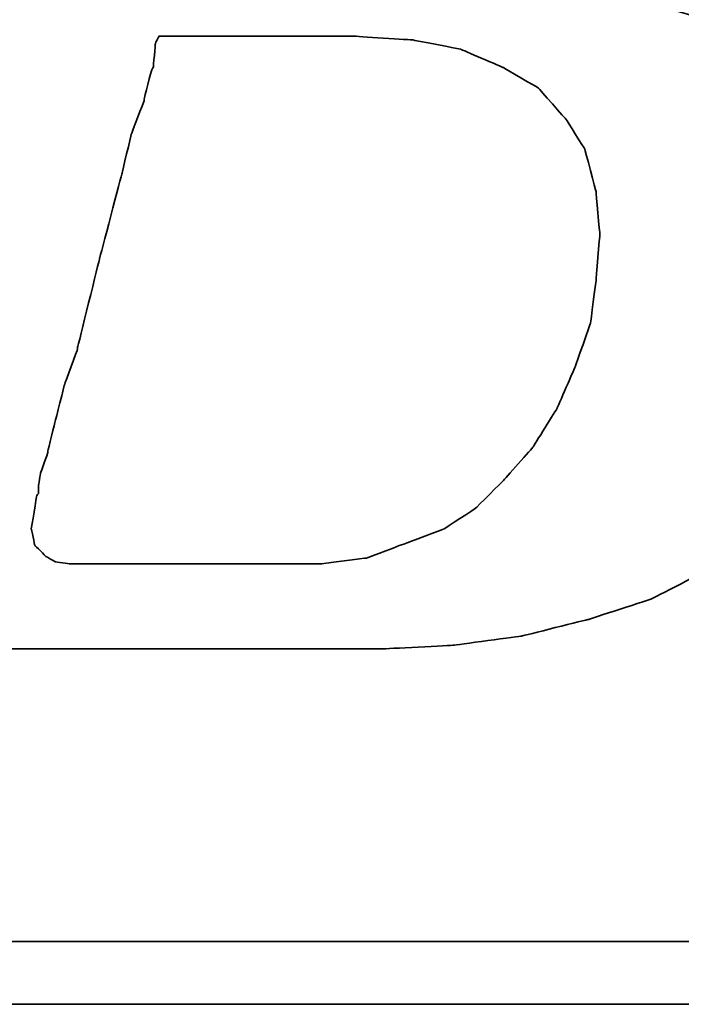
# Model space of a CAD drawing. Header units: millimetres. Extents: x 21 to 337, y -32 to 64.
# Tile 27 of 50: x 256.989 to 257.927, y -3.553 to -2.156. Entities that reach past the tile are written whole.
import ezdxf

# ---------------------------------------------------------------- set-up
doc = ezdxf.new("R2010")
doc.units = ezdxf.units.MM
doc.header["$LTSCALE"] = 0.15
doc.layers.add('DIM', color=4, linetype='CONTINUOUS')
doc.layers.add('layer 1', color=7, linetype='CONTINUOUS')

# ---------------------------------------------------------------- blocks, each defined once
blk = doc.blocks.new('TBI MOTION logo(完整正式版)')
at = {"layer": 'layer 1', "color": 22, "lineweight": 35}
for points, knots in [([(-64.65375, -6.86375), (-64.65375, -6.86375), (-64.84375, -7.29625), (-64.84375, -7.29625), (-64.84375, -7.29625), (-64.84375, -7.29625), (-64.86875, -7.34375), (-64.86875, -7.34375), (-64.86875, -7.34375), (-64.86875, -7.34375), (-64.86875, -7.36875), (-64.86875, -7.36875), (-64.86875, -7.36875), (-64.86875, -7.36875), (-65.15375, -7.65375), (-65.15375, -7.65375), (-65.15375, -7.65375), (-65.15375, -7.65375), (-65.17875, -7.65375), (-65.17875, -7.65375), (-65.17875, -7.65375), (-65.17875, -7.65375), (-65.20375, -7.67875), (-65.20375, -7.67875), (-65.20375, -7.67875), (-65.20375, -7.67875), (-65.58875, -7.87125), (-65.58875, -7.87125), (-65.58875, -7.87125), (-65.58875, -7.87125), (-65.63375, -7.87125), (-65.63375, -7.87125), (-65.63375, -7.87125), (-65.63375, -7.87125), (-65.65875, -7.89375), (-65.65875, -7.89375), (-65.65875, -7.89375), (-65.65875, -7.89375), (-66.09375, -7.94375), (-66.09375, -7.94375), (-66.09375, -7.94375), (-66.09375, -7.94375), (-66.11375, -7.94375), (-66.11375, -7.94375), (-66.11375, -7.94375), (-66.11375, -7.94375), (-66.16375, -7.94375), (-66.16375, -7.94375), (-66.16375, -7.94375), (-66.16375, -7.94375), (-66.30875, -7.94375), (-66.30875, -7.94375), (-66.30875, -7.94375), (-66.30875, -7.94375), (-66.69375, -7.94375), (-66.69375, -7.94375), (-66.69375, -7.94375), (-66.69375, -7.94375), (-67.07375, -7.94375), (-67.07375, -7.94375), (-67.07375, -7.94375), (-67.07375, -7.94375), (-67.12375, -7.94375), (-67.12375, -7.94375), (-67.12375, -7.94375), (-67.12375, -7.94375), (-67.12375, -7.96625), (-67.12375, -7.96625), (-67.12375, -7.96625), (-67.12375, -7.96625), (-67.14875, -7.99125), (-67.14875, -7.99125), (-67.14875, -7.99125), (-67.14875, -7.99125), (-67.24375, -8.34875), (-67.24375, -8.34875), (-67.24375, -8.34875), (-67.24375, -8.34875), (-67.31375, -8.68625), (-67.31375, -8.68625), (-67.31375, -8.68625), (-67.31375, -8.68625), (-67.26875, -8.68625), (-67.26875, -8.68625), (-67.26875, -8.68625), (-67.26875, -8.68625), (-67.07375, -8.68625), (-67.07375, -8.68625), (-67.07375, -8.68625), (-67.07375, -8.68625), (-66.54875, -8.68625), (-66.54875, -8.68625), (-66.54875, -8.68625), (-66.54875, -8.68625), (-65.82625, -8.68625), (-65.82625, -8.68625), (-65.82625, -8.68625), (-65.82625, -8.68625), (-65.01375, -8.68625), (-65.01375, -8.68625), (-65.01375, -8.68625), (-65.01375, -8.68625), (-64.05375, -8.68625), (-64.05375, -8.68625), (-64.05375, -8.68625), (-64.05375, -8.68625), (-62.08375, -8.68625), (-62.08375, -8.68625), (-62.08375, -8.68625), (-62.08375, -8.68625), (-60.06875, -8.68625), (-60.06875, -8.68625), (-60.06875, -8.68625), (-60.06875, -8.68625), (-59.10875, -8.68625), (-59.10875, -8.68625), (-59.10875, -8.68625), (-59.10875, -8.68625), (-58.29375, -8.68625), (-58.29375, -8.68625), (-58.29375, -8.68625), (-58.29375, -8.68625), (-57.57375, -8.68625), (-57.57375, -8.68625), (-57.57375, -8.68625), (-57.57375, -8.68625), (-57.04875, -8.68625), (-57.04875, -8.68625), (-57.04875, -8.68625), (-57.04875, -8.68625), (-56.85375, -8.68625), (-56.85375, -8.68625), (-56.85375, -8.68625), (-56.85375, -8.68625), (-56.70875, -8.68625), (-56.70875, -8.68625), (-56.70875, -8.68625), (-56.70875, -8.68625), (-56.61375, -8.68625), (-56.61375, -8.68625), (-56.61375, -8.68625), (-56.61375, -8.68625), (-56.56875, -8.68625), (-56.56875, -8.68625), (-56.56875, -8.68625), (-56.56875, -8.68625), (-55.65375, -8.63875), (-55.65375, -8.63875), (-55.65375, -8.63875), (-55.65375, -8.63875), (-54.76875, -8.51875), (-54.76875, -8.51875), (-54.76875, -8.51875), (-54.76875, -8.51875), (-53.90375, -8.30375), (-53.90375, -8.30375), (-53.90375, -8.30375), (-53.90375, -8.30375), (-53.08875, -8.03875), (-53.08875, -8.03875), (-53.08875, -8.03875), (-53.08875, -8.03875), (-52.34375, -7.65375), (-52.34375, -7.65375), (-52.34375, -7.65375), (-52.34375, -7.65375), (-51.69875, -7.29625), (-51.69875, -7.29625), (-51.69875, -7.29625), (-51.69875, -7.29625), (-51.21875, -6.91125), (-51.21875, -6.91125), (-51.21875, -6.91125), (-51.21875, -6.91125), (-50.83375, -6.50375), (-50.83375, -6.50375), (-50.83375, -6.50375), (-50.83375, -6.50375), (-50.44875, -5.94875), (-50.44875, -5.94875), (-50.44875, -5.94875), (-50.44875, -5.94875), (-50.13875, -5.30375), (-50.13875, -5.30375), (-50.13875, -5.30375), (-50.13875, -5.30375), (-49.99375, -4.65375), (-49.99375, -4.65375), (-49.99375, -4.65375), (-49.99375, -4.65375), (-49.92375, -3.98375), (-49.92375, -3.98375), (-49.92375, -3.98375), (-49.92375, -3.98375), (-49.99375, -3.19374), (-49.99375, -3.19374), (-49.99375, -3.19374), (-49.99375, -3.19374), (-50.23374, -2.44874), (-50.23374, -2.44874), (-50.23374, -2.44874), (-50.23374, -2.44874), (-50.59375, -1.87374), (-50.59375, -1.87374), (-50.59375, -1.87374), (-50.59375, -1.87374), (-51.09875, -1.31874), (-51.09875, -1.31874), (-51.09875, -1.31874), (-51.09875, -1.31874), (-51.74375, -0.81875), (-51.74375, -0.81875), (-51.74375, -0.81875), (-51.74375, -0.81875), (-52.53875, -0.48125), (-52.53875, -0.48125), (-52.53875, -0.48125), (-52.53875, -0.48125), (-53.47375, -0.21875), (-53.47375, -0.21875), (-53.47375, -0.21875), (-53.47375, -0.21875), (-54.52875, -0.04874), (-54.52875, -0.04874), (-54.52875, -0.04874), (-54.52875, -0.04874), (-55.65375, 0.12125), (-55.65375, 0.12125), (-55.65375, 0.12125), (-55.65375, 0.12125), (-54.50375, 0.28624), (-54.50375, 0.28624), (-54.50375, 0.28624), (-54.50375, 0.28624), (-53.83375, 0.38124), (-53.83375, 0.38124), (-53.83375, 0.38124), (-53.83375, 0.38124), (-53.18375, 0.50125), (-53.18375, 0.50125), (-53.18375, 0.50125), (-53.18375, 0.50125), (-52.55875, 0.66874), (-52.55875, 0.66874), (-52.55875, 0.66874), (-52.55875, 0.66874), (-52.03375, 0.86124), (-52.03375, 0.86124), (-52.03375, 0.86124), (-52.03375, 0.86124), (-51.50374, 1.03124), (-51.50374, 1.03124), (-51.50374, 1.03124), (-51.50374, 1.03124), (-51.09875, 1.27125), (-51.09875, 1.27125), (-51.09875, 1.27125), (-51.09875, 1.27125), (-50.71375, 1.48624), (-50.71375, 1.48624), (-50.71375, 1.48624), (-50.71375, 1.48624), (-50.37625, 1.77625), (-50.37625, 1.77625), (-50.37625, 1.77625), (-50.37625, 1.77625), (-49.82375, 2.37625), (-49.82375, 2.37625), (-49.82375, 2.37625), (-49.82375, 2.37625), (-49.41875, 2.99625), (-49.41875, 2.99625), (-49.41875, 2.99625), (-49.41875, 2.99625), (-49.22375, 3.76625), (-49.22375, 3.76625), (-49.22375, 3.76625), (-49.22375, 3.76625), (-49.15375, 4.50874), (-49.15375, 4.50874), (-49.15375, 4.50874), (-49.15375, 4.50874), (-49.20375, 5.25125), (-49.20375, 5.25125), (-49.20375, 5.25125), (-49.20375, 5.25125), (-49.41875, 5.92625), (-49.41875, 5.92625), (-49.41875, 5.92625), (-49.41875, 5.92625), (-49.77875, 6.47625), (-49.77875, 6.47625), (-49.77875, 6.47625), (-49.77875, 6.47625), (-50.33125, 7.02624), (-50.33125, 7.02624), (-50.33125, 7.02624), (-50.33125, 7.02624), (-51.00125, 7.43625), (-51.00125, 7.43625), (-51.00125, 7.43625), (-51.00125, 7.43625), (-51.79375, 7.72625), (-51.79375, 7.72625), (-51.79375, 7.72625), (-51.79375, 7.72625), (-52.72875, 7.89124), (-52.72875, 7.89124), (-52.72875, 7.89124), (-52.72875, 7.89124), (-53.83375, 7.98625), (-53.83375, 7.98625), (-53.83375, 7.98625), (-53.83375, 7.98625), (-53.92875, 7.98625), (-53.92875, 7.98625), (-53.92875, 7.98625), (-53.92875, 7.98625), (-54.26375, 7.98625), (-54.26375, 7.98625), (-54.26375, 7.98625), (-54.26375, 7.98625), (-54.74375, 7.98625), (-54.74375, 7.98625), (-54.74375, 7.98625), (-54.74375, 7.98625), (-55.36875, 7.98625), (-55.36875, 7.98625), (-55.36875, 7.98625), (-55.36875, 7.98625), (-56.13375, 7.98625), (-56.13375, 7.98625), (-56.13375, 7.98625), (-56.13375, 7.98625), (-56.94875, 7.98625), (-56.94875, 7.98625), (-56.94875, 7.98625), (-56.94875, 7.98625), (-58.77625, 7.98625), (-58.77625, 7.98625), (-58.77625, 7.98625), (-58.77625, 7.98625), (-60.59875, 7.98625), (-60.59875, 7.98625), (-60.59875, 7.98625), (-60.59875, 7.98625), (-61.41375, 7.98625), (-61.41375, 7.98625), (-61.41375, 7.98625), (-61.41375, 7.98625), (-62.17875, 7.98625), (-62.17875, 7.98625), (-62.17875, 7.98625), (-62.17875, 7.98625), (-62.80375, 7.98625), (-62.80375, 7.98625), (-62.80375, 7.98625), (-62.80375, 7.98625), (-63.30625, 7.98625), (-63.30625, 7.98625), (-63.30625, 7.98625), (-63.30625, 7.98625), (-63.57375, 7.98625), (-63.57375, 7.98625), (-63.57375, 7.98625), (-63.57375, 7.98625), (-63.57375, 7.96375), (-63.57375, 7.96375), (-63.57375, 7.96375), (-63.57375, 7.96375), (-63.59875, 7.94125), (-63.59875, 7.94125), (-63.59875, 7.94125), (-63.59875, 7.94125), (-63.69375, 7.55625), (-63.69375, 7.55625), (-63.69375, 7.55625), (-63.69375, 7.55625), (-63.76375, 7.24624), (-63.76375, 7.24624), (-63.76375, 7.24624), (-63.76375, 7.24624), (-63.23875, 7.24624), (-63.23875, 7.24624), (-63.23875, 7.24624), (-63.23875, 7.24624), (-62.75875, 7.24624), (-62.75875, 7.24624), (-62.75875, 7.24624), (-62.75875, 7.24624), (-62.61125, 7.24624), (-62.61125, 7.24624), (-62.61125, 7.24624), (-62.61125, 7.24624), (-62.56625, 7.24624), (-62.56625, 7.24624), (-62.56625, 7.24624), (-62.56625, 7.24624), (-62.22875, 7.24624), (-62.22875, 7.24624), (-62.22875, 7.24624), (-62.22875, 7.24624), (-62.20375, 7.24624), (-62.20375, 7.24624), (-62.20375, 7.24624), (-62.20375, 7.24624), (-62.17875, 7.21875), (-62.17875, 7.21875), (-62.17875, 7.21875), (-62.17875, 7.21875), (-61.96375, 7.17125), (-61.96375, 7.17125), (-61.96375, 7.17125), (-61.96375, 7.17125), (-61.72375, 7.12624), (-61.72375, 7.12624), (-61.72375, 7.12624), (-61.72375, 7.12624), (-61.70375, 7.12624), (-61.70375, 7.12624), (-61.70375, 7.12624), (-61.70375, 7.12624), (-61.55875, 7.07624), (-61.55875, 7.07624), (-61.55875, 7.07624), (-61.55875, 7.07624), (-61.50875, 7.07624), (-61.50875, 7.07624), (-61.50875, 7.07624), (-61.50875, 7.07624), (-61.48375, 7.02624), (-61.48375, 7.02624), (-61.48375, 7.02624), (-61.48375, 7.02624), (-61.31875, 6.83375), (-61.31875, 6.83375), (-61.31875, 6.83375), (-61.31875, 6.83375), (-61.29375, 6.81125), (-61.29375, 6.81125), (-61.29375, 6.81125), (-61.29375, 6.81125), (-61.29375, 6.78625), (-61.29375, 6.78625), (-61.29375, 6.78625), (-61.29375, 6.78625), (-61.19875, 6.50124), (-61.19875, 6.50124), (-61.19875, 6.50124), (-61.19875, 6.50124), (-61.17375, 6.45124), (-61.17375, 6.45124), (-61.17375, 6.45124), (-61.17375, 6.45124), (-61.19875, 6.40625), (-61.19875, 6.40625), (-61.19875, 6.40625), (-61.19875, 6.40625), (-61.26875, 5.99624), (-61.26875, 5.99624), (-61.26875, 5.99624), (-61.26875, 5.99624), (-61.26875, 5.85125), (-61.26875, 5.85125), (-61.26875, 5.85125), (-61.26875, 5.85125), (-61.26875, 5.82625), (-61.26875, 5.82625), (-61.26875, 5.82625), (-61.26875, 5.82625), (-61.29375, 5.80625), (-61.29375, 5.80625), (-61.29375, 5.80625), (-61.29375, 5.80625), (-61.34125, 5.66125), (-61.34125, 5.66125), (-61.34125, 5.66125), (-61.34125, 5.66125), (-61.41375, 5.44625), (-61.41375, 5.44625), (-61.41375, 5.44625), (-61.41375, 5.44625), (-61.48375, 5.15625), (-61.48375, 5.15625), (-61.48375, 5.15625), (-61.48375, 5.15625), (-61.58375, 4.82124), (-61.58375, 4.82124), (-61.58375, 4.82124), (-61.58375, 4.82124), (-61.79875, 4.00375), (-61.79875, 4.00375), (-61.79875, 4.00375), (-61.79875, 4.00375), (-62.05875, 2.99625), (-62.05875, 2.99625), (-62.05875, 2.99625), (-62.05875, 2.99625), (-62.34875, 1.91625), (-62.34875, 1.91625), (-62.34875, 1.91625), (-62.34875, 1.91625), (-62.97375, -0.41124), (-62.97375, -0.41124), (-62.97375, -0.41124), (-62.97375, -0.41124), (-63.59875, -2.75875), (-63.59875, -2.75875), (-63.59875, -2.75875), (-63.59875, -2.75875), (-63.88375, -3.86374), (-63.88375, -3.86374), (-63.88375, -3.86374), (-63.88375, -3.86374), (-64.14875, -4.82374), (-64.14875, -4.82374), (-64.14875, -4.82374), (-64.14875, -4.82374), (-64.36375, -5.64125), (-64.36375, -5.64125), (-64.36375, -5.64125), (-64.36375, -5.64125), (-64.43625, -5.97625), (-64.43625, -5.97625), (-64.43625, -5.97625), (-64.43625, -5.97625), (-64.50875, -6.28625), (-64.50875, -6.28625), (-64.50875, -6.28625), (-64.50875, -6.28625), (-64.50875, -6.30875), (-64.50875, -6.30875), (-64.50875, -6.30875), (-64.50875, -6.30875), (-64.57875, -6.50375), (-64.57875, -6.50375), (-64.57875, -6.50375), (-64.57875, -6.50375), (-64.62875, -6.69625), (-64.62875, -6.69625), (-64.62875, -6.69625), (-64.62875, -6.69625), (-64.62875, -6.76875), (-64.62875, -6.76875), (-64.62875, -6.76875), (-64.62875, -6.76875), (-64.62875, -6.81375), (-64.62875, -6.81375), (-64.62875, -6.81375), (-64.62875, -6.81375), (-64.62875, -6.83875), (-64.62875, -6.83875), (-64.62875, -6.83875), (-64.62875, -6.83875), (-64.65375, -6.86375), (-64.65375, -6.86375)], [0, 0, 0, 0, 0.00719424, 0.00719424, 0.00719424, 0.00719425, 0.01438849, 0.01438849, 0.01438849, 0.0143885, 0.02158273, 0.02158273, 0.02158273, 0.02158274, 0.02877698, 0.02877698, 0.02877698, 0.02877699, 0.03597122, 0.03597122, 0.03597122, 0.03597123, 0.04316547, 0.04316547, 0.04316547, 0.04316548, 0.05035971, 0.05035971, 0.05035971, 0.05035972, 0.05755396, 0.05755396, 0.05755396, 0.05755397, 0.0647482, 0.0647482, 0.0647482, 0.06474821, 0.07194245, 0.07194245, 0.07194245, 0.07194246, 0.07913669, 0.07913669, 0.07913669, 0.0791367, 0.08633094, 0.08633094, 0.08633094, 0.08633095, 0.09352518, 0.09352518, 0.09352518, 0.09352519, 0.10071942, 0.10071942, 0.10071942, 0.10071943, 0.10791367, 0.10791367, 0.10791367, 0.10791368, 0.11510791, 0.11510791, 0.11510791, 0.11510792, 0.12230216, 0.12230216, 0.12230216, 0.12230217, 0.1294964, 0.1294964, 0.1294964, 0.12949641, 0.13669065, 0.13669065, 0.13669065, 0.13669066, 0.14388489, 0.14388489, 0.14388489, 0.1438849, 0.15107914, 0.15107914, 0.15107914, 0.15107915, 0.15827338, 0.15827338, 0.15827338, 0.15827339, 0.16546763, 0.16546763, 0.16546763, 0.16546764, 0.17266187, 0.17266187, 0.17266187, 0.17266188, 0.17985612, 0.17985612, 0.17985612, 0.17985613, 0.18705036, 0.18705036, 0.18705036, 0.18705037, 0.1942446, 0.1942446, 0.1942446, 0.19424461, 0.20143885, 0.20143885, 0.20143885, 0.20143886, 0.20863309, 0.20863309, 0.20863309, 0.2086331, 0.21582734, 0.21582734, 0.21582734, 0.21582735, 0.22302158, 0.22302158, 0.22302158, 0.22302159, 0.23021583, 0.23021583, 0.23021583, 0.23021584, 0.23741007, 0.23741007, 0.23741007, 0.23741008, 0.24460432, 0.24460432, 0.24460432, 0.24460433, 0.25179856, 0.25179856, 0.25179856, 0.25179857, 0.25899281, 0.25899281, 0.25899281, 0.25899282, 0.26618705, 0.26618705, 0.26618705, 0.26618706, 0.27338129, 0.27338129, 0.27338129, 0.2733813, 0.28057554, 0.28057554, 0.28057554, 0.28057555, 0.28776978, 0.28776978, 0.28776978, 0.28776979, 0.29496403, 0.29496403, 0.29496403, 0.29496404, 0.30215827, 0.30215827, 0.30215827, 0.30215828, 0.30935252, 0.30935252, 0.30935252, 0.30935253, 0.31654676, 0.31654676, 0.31654676, 0.31654677, 0.32374101, 0.32374101, 0.32374101, 0.32374102, 0.33093525, 0.33093525, 0.33093525, 0.33093526, 0.3381295, 0.3381295, 0.3381295, 0.33812951, 0.34532374, 0.34532374, 0.34532374, 0.34532375, 0.35251799, 0.35251799, 0.35251799, 0.352518, 0.35971223, 0.35971223, 0.35971223, 0.35971224, 0.36690647, 0.36690647, 0.36690647, 0.36690648, 0.37410072, 0.37410072, 0.37410072, 0.37410073, 0.38129496, 0.38129496, 0.38129496, 0.38129497, 0.38848921, 0.38848921, 0.38848921, 0.38848922, 0.39568345, 0.39568345, 0.39568345, 0.39568346, 0.4028777, 0.4028777, 0.4028777, 0.40287771, 0.41007194, 0.41007194, 0.41007194, 0.41007195, 0.41726619, 0.41726619, 0.41726619, 0.4172662, 0.42446043, 0.42446043, 0.42446043, 0.42446044, 0.43165468, 0.43165468, 0.43165468, 0.43165469, 0.43884892, 0.43884892, 0.43884892, 0.43884893, 0.44604317, 0.44604317, 0.44604317, 0.44604318, 0.45323741, 0.45323741, 0.45323741, 0.45323742, 0.46043165, 0.46043165, 0.46043165, 0.46043166, 0.4676259, 0.4676259, 0.4676259, 0.46762591, 0.47482014, 0.47482014, 0.47482014, 0.47482015, 0.48201439, 0.48201439, 0.48201439, 0.4820144, 0.48920863, 0.48920863, 0.48920863, 0.48920864, 0.49640288, 0.49640288, 0.49640288, 0.49640289, 0.50359712, 0.50359712, 0.50359712, 0.50359713, 0.51079137, 0.51079137, 0.51079137, 0.51079138, 0.51798561, 0.51798561, 0.51798561, 0.51798562, 0.52517986, 0.52517986, 0.52517986, 0.52517987, 0.5323741, 0.5323741, 0.5323741, 0.53237411, 0.53956835, 0.53956835, 0.53956835, 0.53956836, 0.54676259, 0.54676259, 0.54676259, 0.5467626, 0.55395683, 0.55395683, 0.55395683, 0.55395684, 0.56115108, 0.56115108, 0.56115108, 0.56115109, 0.56834532, 0.56834532, 0.56834532, 0.56834533, 0.57553957, 0.57553957, 0.57553957, 0.57553958, 0.58273381, 0.58273381, 0.58273381, 0.58273382, 0.58992806, 0.58992806, 0.58992806, 0.58992807, 0.5971223, 0.5971223, 0.5971223, 0.59712231, 0.60431655, 0.60431655, 0.60431655, 0.60431656, 0.61151079, 0.61151079, 0.61151079, 0.6115108, 0.61870504, 0.61870504, 0.61870504, 0.61870505, 0.62589928, 0.62589928, 0.62589928, 0.62589929, 0.63309353, 0.63309353, 0.63309353, 0.63309354, 0.64028777, 0.64028777, 0.64028777, 0.64028778, 0.64748201, 0.64748201, 0.64748201, 0.64748202, 0.65467626, 0.65467626, 0.65467626, 0.65467627, 0.6618705, 0.6618705, 0.6618705, 0.66187051, 0.66906475, 0.66906475, 0.66906475, 0.66906476, 0.67625899, 0.67625899, 0.67625899, 0.676259, 0.68345324, 0.68345324, 0.68345324, 0.68345325, 0.69064748, 0.69064748, 0.69064748, 0.69064749, 0.69784173, 0.69784173, 0.69784173, 0.69784174, 0.70503597, 0.70503597, 0.70503597, 0.70503598, 0.71223022, 0.71223022, 0.71223022, 0.71223023, 0.71942446, 0.71942446, 0.71942446, 0.71942447, 0.72661871, 0.72661871, 0.72661871, 0.72661872, 0.73381295, 0.73381295, 0.73381295, 0.73381296, 0.74100719, 0.74100719, 0.74100719, 0.7410072, 0.74820144, 0.74820144, 0.74820144, 0.74820145, 0.75539568, 0.75539568, 0.75539568, 0.75539569, 0.76258993, 0.76258993, 0.76258993, 0.76258994, 0.76978417, 0.76978417, 0.76978417, 0.76978418, 0.77697842, 0.77697842, 0.77697842, 0.77697843, 0.78417266, 0.78417266, 0.78417266, 0.78417267, 0.79136691, 0.79136691, 0.79136691, 0.79136692, 0.79856115, 0.79856115, 0.79856115, 0.79856116, 0.8057554, 0.8057554, 0.8057554, 0.80575541, 0.81294964, 0.81294964, 0.81294964, 0.81294965, 0.82014388, 0.82014388, 0.82014388, 0.82014389, 0.82733813, 0.82733813, 0.82733813, 0.82733814, 0.83453237, 0.83453237, 0.83453237, 0.83453238, 0.84172662, 0.84172662, 0.84172662, 0.84172663, 0.84892086, 0.84892086, 0.84892086, 0.84892087, 0.85611511, 0.85611511, 0.85611511, 0.85611512, 0.86330935, 0.86330935, 0.86330935, 0.86330936, 0.8705036, 0.8705036, 0.8705036, 0.87050361, 0.87769784, 0.87769784, 0.87769784, 0.87769785, 0.88489209, 0.88489209, 0.88489209, 0.8848921, 0.89208633, 0.89208633, 0.89208633, 0.89208634, 0.89928058, 0.89928058, 0.89928058, 0.89928059, 0.90647482, 0.90647482, 0.90647482, 0.90647483, 0.91366906, 0.91366906, 0.91366906, 0.91366907, 0.92086331, 0.92086331, 0.92086331, 0.92086332, 0.92805755, 0.92805755, 0.92805755, 0.92805756, 0.9352518, 0.9352518, 0.9352518, 0.93525181, 0.94244604, 0.94244604, 0.94244604, 0.94244605, 0.94964029, 0.94964029, 0.94964029, 0.9496403, 0.95683453, 0.95683453, 0.95683453, 0.95683454, 0.96402878, 0.96402878, 0.96402878, 0.96402879, 0.97122302, 0.97122302, 0.97122302, 0.97122303, 0.97841727, 0.97841727, 0.97841727, 0.97841728, 0.98561151, 0.98561151, 0.98561151, 0.98561152, 0.99280576, 0.99280576, 0.99280576, 0.99280577, 1, 1, 1, 1]), ([(-61.03125, -6.57375), (-61.03125, -6.57375), (-61.03125, -6.67125), (-61.03125, -6.67125), (-61.03125, -6.67125), (-61.03125, -6.67125), (-61.05375, -6.69625), (-61.05375, -6.69625), (-61.05375, -6.69625), (-61.05375, -6.69625), (-61.12375, -7.12875), (-61.12375, -7.12875), (-61.12375, -7.12875), (-61.12375, -7.12875), (-61.07875, -7.34375), (-61.07875, -7.34375), (-61.07875, -7.34375), (-61.07875, -7.34375), (-60.93375, -7.48875), (-60.93375, -7.48875), (-60.93375, -7.48875), (-60.93375, -7.48875), (-60.81375, -7.55625), (-60.81375, -7.55625), (-60.81375, -7.55625), (-60.81375, -7.55625), (-60.62375, -7.58375), (-60.62375, -7.58375), (-60.62375, -7.58375), (-60.62375, -7.58375), (-60.30875, -7.58375), (-60.30875, -7.58375), (-60.30875, -7.58375), (-60.30875, -7.58375), (-59.97375, -7.58375), (-59.97375, -7.58375), (-59.97375, -7.58375), (-59.97375, -7.58375), (-59.87875, -7.58375), (-59.87875, -7.58375), (-59.87875, -7.58375), (-59.87875, -7.58375), (-59.63625, -7.58375), (-59.63625, -7.58375), (-59.63625, -7.58375), (-59.63625, -7.58375), (-58.96875, -7.58375), (-58.96875, -7.58375), (-58.96875, -7.58375), (-58.96875, -7.58375), (-58.29375, -7.58375), (-58.29375, -7.58375), (-58.29375, -7.58375), (-58.29375, -7.58375), (-58.05375, -7.58375), (-58.05375, -7.58375), (-58.05375, -7.58375), (-58.05375, -7.58375), (-57.98375, -7.58375), (-57.98375, -7.58375), (-57.98375, -7.58375), (-57.98375, -7.58375), (-57.35875, -7.58375), (-57.35875, -7.58375), (-57.35875, -7.58375), (-57.35875, -7.58375), (-56.78375, -7.50875), (-56.78375, -7.50875), (-56.78375, -7.50875), (-56.78375, -7.50875), (-56.27875, -7.31875), (-56.27875, -7.31875), (-56.27875, -7.31875), (-56.27875, -7.31875), (-55.77375, -7.12875), (-55.77375, -7.12875), (-55.77375, -7.12875), (-55.77375, -7.12875), (-55.36875, -6.86375), (-55.36875, -6.86375), (-55.36875, -6.86375), (-55.36875, -6.86375), (-55.00875, -6.50375), (-55.00875, -6.50375), (-55.00875, -6.50375), (-55.00875, -6.50375), (-54.62375, -6.06875), (-54.62375, -6.06875), (-54.62375, -6.06875), (-54.62375, -6.06875), (-54.31375, -5.56875), (-54.31375, -5.56875), (-54.31375, -5.56875), (-54.31375, -5.56875), (-54.07375, -5.01625), (-54.07375, -5.01625), (-54.07375, -5.01625), (-54.07375, -5.01625), (-53.87875, -4.46374), (-53.87875, -4.46374), (-53.87875, -4.46374), (-53.87875, -4.46374), (-53.80875, -3.91375), (-53.80875, -3.91375), (-53.80875, -3.91375), (-53.80875, -3.91375), (-53.75875, -3.31375), (-53.75875, -3.31375), (-53.75875, -3.31375), (-53.75875, -3.31375), (-53.80875, -2.75875), (-53.80875, -2.75875), (-53.80875, -2.75875), (-53.80875, -2.75875), (-53.95375, -2.20875), (-53.95375, -2.20875), (-53.95375, -2.20875), (-53.95375, -2.20875), (-54.19375, -1.82625), (-54.19375, -1.82625), (-54.19375, -1.82625), (-54.19375, -1.82625), (-54.55375, -1.41875), (-54.55375, -1.41875), (-54.55375, -1.41875), (-54.55375, -1.41875), (-55.00875, -1.15125), (-55.00875, -1.15125), (-55.00875, -1.15125), (-55.00875, -1.15125), (-55.56125, -0.91375), (-55.56125, -0.91375), (-55.56125, -0.91375), (-55.56125, -0.91375), (-56.18125, -0.79375), (-56.18125, -0.79375), (-56.18125, -0.79375), (-56.18125, -0.79375), (-56.94875, -0.74374), (-56.94875, -0.74374), (-56.94875, -0.74374), (-56.94875, -0.74374), (-56.99875, -0.74374), (-56.99875, -0.74374), (-56.99875, -0.74374), (-56.99875, -0.74374), (-57.09375, -0.74374), (-57.09375, -0.74374), (-57.09375, -0.74374), (-57.09375, -0.74374), (-57.38375, -0.74374), (-57.38375, -0.74374), (-57.38375, -0.74374), (-57.38375, -0.74374), (-57.76875, -0.74374), (-57.76875, -0.74374), (-57.76875, -0.74374), (-57.76875, -0.74374), (-58.24625, -0.74374), (-58.24625, -0.74374), (-58.24625, -0.74374), (-58.24625, -0.74374), (-58.72875, -0.74374), (-58.72875, -0.74374), (-58.72875, -0.74374), (-58.72875, -0.74374), (-59.20875, -0.74374), (-59.20875, -0.74374), (-59.20875, -0.74374), (-59.20875, -0.74374), (-59.46875, -0.74374), (-59.46875, -0.74374), (-59.46875, -0.74374), (-59.46875, -0.74374), (-59.51625, -0.83875), (-59.51625, -0.83875), (-59.51625, -0.83875), (-59.51625, -0.83875), (-59.54375, -1.15125), (-59.54375, -1.15125), (-59.54375, -1.15125), (-59.54375, -1.15125), (-59.56375, -1.17874), (-59.56375, -1.17874), (-59.56375, -1.17874), (-59.56375, -1.17874), (-59.66375, -1.55875), (-59.66375, -1.55875), (-59.66375, -1.55875), (-59.66375, -1.55875), (-59.66375, -1.58375), (-59.66375, -1.58375), (-59.66375, -1.58375), (-59.66375, -1.58375), (-59.82875, -2.01874), (-59.82875, -2.01874), (-59.82875, -2.01874), (-59.82875, -2.01874), (-59.94875, -2.52125), (-59.94875, -2.52125), (-59.94875, -2.52125), (-59.94875, -2.52125), (-60.23875, -3.62375), (-60.23875, -3.62375), (-60.23875, -3.62375), (-60.23875, -3.62375), (-60.52375, -4.77624), (-60.52375, -4.77624), (-60.52375, -4.77624), (-60.52375, -4.77624), (-60.52375, -4.79874), (-60.52375, -4.79874), (-60.52375, -4.79874), (-60.52375, -4.79874), (-60.69125, -5.25375), (-60.69125, -5.25375), (-60.69125, -5.25375), (-60.69125, -5.25375), (-60.81375, -5.73625), (-60.81375, -5.73625), (-60.81375, -5.73625), (-60.81375, -5.73625), (-60.90875, -6.11875), (-60.90875, -6.11875), (-60.90875, -6.11875), (-60.90875, -6.11875), (-60.90875, -6.14375), (-60.90875, -6.14375), (-60.90875, -6.14375), (-60.90875, -6.14375), (-61.00375, -6.40875), (-61.00375, -6.40875), (-61.00375, -6.40875), (-61.00375, -6.40875), (-61.03125, -6.57375), (-61.03125, -6.57375)], [0, 0, 0, 0, 0.01694915, 0.01694915, 0.01694915, 0.01694916, 0.03389831, 0.03389831, 0.03389831, 0.03389832, 0.05084746, 0.05084746, 0.05084746, 0.05084747, 0.06779661, 0.06779661, 0.06779661, 0.06779662, 0.08474576, 0.08474576, 0.08474576, 0.08474577, 0.10169492, 0.10169492, 0.10169492, 0.10169493, 0.11864407, 0.11864407, 0.11864407, 0.11864408, 0.13559322, 0.13559322, 0.13559322, 0.13559323, 0.15254237, 0.15254237, 0.15254237, 0.15254238, 0.16949153, 0.16949153, 0.16949153, 0.16949154, 0.18644068, 0.18644068, 0.18644068, 0.18644069, 0.20338983, 0.20338983, 0.20338983, 0.20338984, 0.22033898, 0.22033898, 0.22033898, 0.22033899, 0.23728814, 0.23728814, 0.23728814, 0.23728815, 0.25423729, 0.25423729, 0.25423729, 0.2542373, 0.27118644, 0.27118644, 0.27118644, 0.27118645, 0.28813559, 0.28813559, 0.28813559, 0.2881356, 0.30508475, 0.30508475, 0.30508475, 0.30508476, 0.3220339, 0.3220339, 0.3220339, 0.32203391, 0.33898305, 0.33898305, 0.33898305, 0.33898306, 0.3559322, 0.3559322, 0.3559322, 0.35593221, 0.37288136, 0.37288136, 0.37288136, 0.37288137, 0.38983051, 0.38983051, 0.38983051, 0.38983052, 0.40677966, 0.40677966, 0.40677966, 0.40677967, 0.42372881, 0.42372881, 0.42372881, 0.42372882, 0.44067797, 0.44067797, 0.44067797, 0.44067798, 0.45762712, 0.45762712, 0.45762712, 0.45762713, 0.47457627, 0.47457627, 0.47457627, 0.47457628, 0.49152542, 0.49152542, 0.49152542, 0.49152543, 0.50847458, 0.50847458, 0.50847458, 0.50847459, 0.52542373, 0.52542373, 0.52542373, 0.52542374, 0.54237288, 0.54237288, 0.54237288, 0.54237289, 0.55932203, 0.55932203, 0.55932203, 0.55932204, 0.57627119, 0.57627119, 0.57627119, 0.5762712, 0.59322034, 0.59322034, 0.59322034, 0.59322035, 0.61016949, 0.61016949, 0.61016949, 0.6101695, 0.62711864, 0.62711864, 0.62711864, 0.62711865, 0.6440678, 0.6440678, 0.6440678, 0.64406781, 0.66101695, 0.66101695, 0.66101695, 0.66101696, 0.6779661, 0.6779661, 0.6779661, 0.67796611, 0.69491525, 0.69491525, 0.69491525, 0.69491526, 0.71186441, 0.71186441, 0.71186441, 0.71186442, 0.72881356, 0.72881356, 0.72881356, 0.72881357, 0.74576271, 0.74576271, 0.74576271, 0.74576272, 0.76271186, 0.76271186, 0.76271186, 0.76271187, 0.77966102, 0.77966102, 0.77966102, 0.77966103, 0.79661017, 0.79661017, 0.79661017, 0.79661018, 0.81355932, 0.81355932, 0.81355932, 0.81355933, 0.83050847, 0.83050847, 0.83050847, 0.83050848, 0.84745763, 0.84745763, 0.84745763, 0.84745764, 0.86440678, 0.86440678, 0.86440678, 0.86440679, 0.88135593, 0.88135593, 0.88135593, 0.88135594, 0.89830508, 0.89830508, 0.89830508, 0.89830509, 0.91525424, 0.91525424, 0.91525424, 0.91525425, 0.93220339, 0.93220339, 0.93220339, 0.9322034, 0.94915254, 0.94915254, 0.94915254, 0.94915255, 0.96610169, 0.96610169, 0.96610169, 0.9661017, 0.98305085, 0.98305085, 0.98305085, 0.98305086, 1, 1, 1, 1]), ([(75.90875, -9.47875), (75.90875, -9.47875), (75.90875, -12.28625), (75.90875, -12.28625), (75.90875, -12.28625), (75.90875, -12.28625), (75.90875, -12.47875), (75.90875, -12.47875), (75.90875, -12.47875), (75.90875, -12.47875), (75.71625, -12.47875), (75.71625, -12.47875), (75.71625, -12.47875), (75.71625, -12.47875), (-88.32875, -12.47875), (-88.32875, -12.47875), (-88.32875, -12.47875), (-88.32875, -12.47875), (-88.32875, -13.29375), (-88.32875, -13.29375), (-88.32875, -13.29375), (-88.32875, -13.29375), (82.89125, -13.29375), (82.89125, -13.29375), (82.89125, -13.29375), (82.89125, -13.29375), (75.90875, -9.47875), (75.90875, -9.47875)], [0, 0, 0, 0, 0.14285714, 0.14285714, 0.14285714, 0.14285715, 0.28571429, 0.28571429, 0.28571429, 0.2857143, 0.42857143, 0.42857143, 0.42857143, 0.42857144, 0.57142857, 0.57142857, 0.57142857, 0.57142858, 0.71428571, 0.71428571, 0.71428571, 0.71428572, 0.85714286, 0.85714286, 0.85714286, 0.85714287, 1, 1, 1, 1])]:
    blk.add_open_spline(points, degree=3, knots=knots, dxfattribs=at)

msp = doc.modelspace()

# ---------------------------------------------------------------- block references
at = {"layer": 'DIM', "color": 0, "xscale": 0.1094605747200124, "yscale": 0.1094605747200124, "zscale": 0.1094605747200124}
msp.add_blockref('TBI MOTION logo(完整正式版)', (263.6959, -2.0978), dxfattribs=at)

doc.saveas('drawing.dxf')
